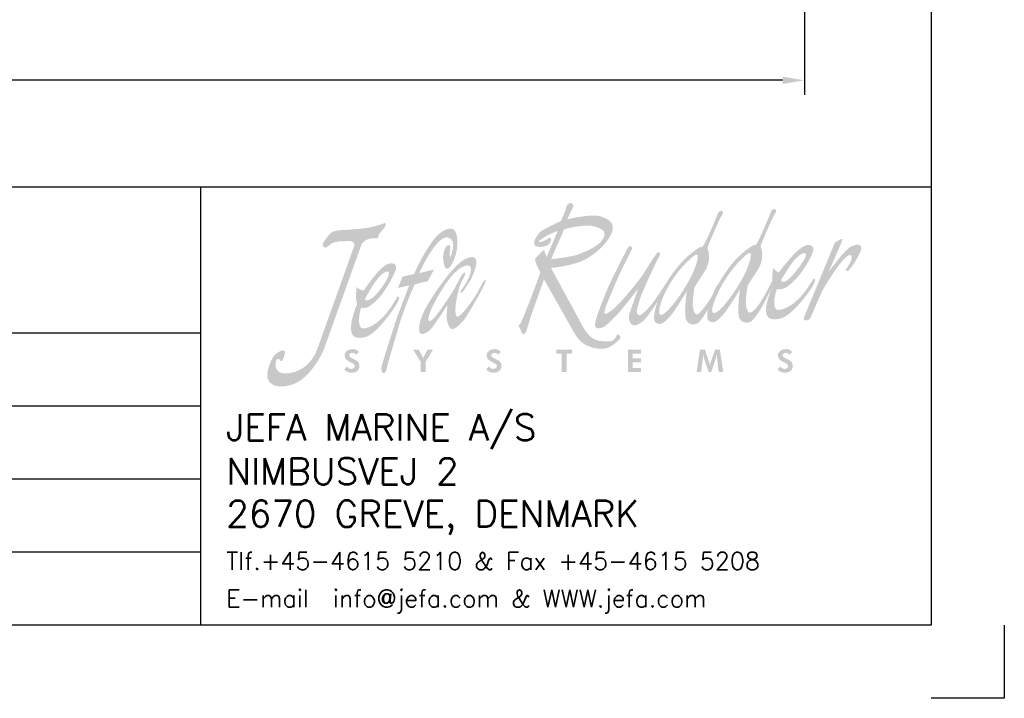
# Model space of a CAD drawing. Extents: x -2830 to 350, y -788 to 1362.
# Tile 3 of 5: x -324 to 350, y -788 to -324. Entities that reach past the tile are written whole.
import ezdxf

# ---------------------------------------------------------------- set-up
doc = ezdxf.new("R2010")
doc.units = 0
doc.header["$LTSCALE"] = 1.5
doc.header["$PDMODE"] = 2
doc.header["$PDSIZE"] = 5
doc.layers.get('0').update_dxf_attribs({"linetype": 'CONTINUOUS'})
doc.layers.get('DEFPOINTS').update_dxf_attribs({"linetype": 'CONTINUOUS'})
doc.layers.add('DIMS', color=7, linetype='CONTINUOUS', lineweight=15)
doc.layers.add('RAMME', color=7, linetype='CONTINUOUS')
doc.styles.add('ROMANS', font='romans')
doc.dimstyles.new('Text 20', dxfattribs={"dimtxt": 20, "dimasz": 15, "dimexe": 10, "dimexo": 0, "dimgap": 0, "dimtad": 0, "dimdsep": 46, "dimtxsty": 'ROMANS', "dimcen": 10, "dimazin": 2, "dimtfac": 0.65, "dimtofl": 0, "dimtmove": 0, "dimatfit": 0, "dimfxl": 1, "dimtolj": 1, "dimarcsym": 0})

# ---------------------------------------------------------------- blocks, each defined once
blk = doc.blocks.new('jefa rudder logo')
at = {"linetype": 'Continuous', "lineweight": 0}
h = blk.add_hatch(color=182, dxfattribs=at)
edge = h.paths.add_edge_path(flags=16)
edge.add_spline(control_points=[(28.946, 61.153), (29.136, 61.166), (28.946, 60.378), (28.384, 59.431), (28.384, 59.431), (27.823, 58.483), (27.165, 57.709), (26.919, 57.709), (26.919, 57.709), (26.675, 57.709), (26.858, 58.522), (27.417, 59.469), (27.417, 59.469), (27.978, 60.416), (28.791, 61.14), (28.946, 61.153)], knot_values=[0, 0, 0, 0, 0.25, 0.25, 0.25, 0.25, 0.5, 0.5, 0.5, 0.5, 0.75, 0.75, 0.75, 0.75, 1, 1, 1, 1], degree=3, periodic=0)
edge = h.paths.add_edge_path(flags=16)
edge.add_spline(control_points=[(29.952, 57.81), (30.196, 57.81), (30.853, 58.583), (31.415, 59.53), (31.415, 59.53), (31.976, 60.48), (32.167, 61.265), (31.976, 61.252), (31.976, 61.252), (31.821, 61.242), (31.034, 60.498), (30.472, 59.55), (30.472, 59.55), (30.323, 59.296), (29.533, 57.81), (29.952, 57.81)], knot_values=[0, 0, 0, 0, 0.25, 0.25, 0.25, 0.25, 0.5, 0.5, 0.5, 0.5, 0.75, 0.75, 0.75, 0.75, 1, 1, 1, 1], degree=3, periodic=0)
edge = h.paths.add_edge_path()
edge.add_spline(control_points=[(30.173, 59.439), (30.188, 59.472), (30.213, 59.515), (30.241, 59.563), (30.241, 59.563), (30.254, 59.588), (30.262, 59.604), (30.262, 59.604), (30.262, 59.604), (30.262, 59.604), (30.264, 59.604), (30.264, 59.604), (30.264, 59.604), (30.467, 59.947), (30.881, 60.561), (31.186, 60.876), (31.186, 60.876), (31.549, 61.255), (32.212, 61.78), (32.296, 61.689), (32.296, 61.689), (32.38, 61.595), (33.18, 63.561), (33.18, 63.561), (33.18, 63.561), (33.18, 63.561), (33.264, 63.812), (33.404, 63.746), (33.404, 63.746), (33.543, 63.68), (33.49, 63.569), (33.386, 63.429), (33.386, 63.429), (33.284, 63.292), (32.578, 61.638), (32.593, 61.623), (32.593, 61.623), (32.609, 61.608), (32.893, 60.96), (32.418, 60.244), (32.418, 60.244), (31.943, 59.527), (31.859, 59.378), (31.859, 59.378), (31.859, 59.378), (31.859, 59.378), (31.722, 58.514), (31.77, 58.227), (31.77, 58.227), (31.816, 57.955), (31.913, 57.78), (32.055, 57.849), (32.055, 57.849), (32.484, 58.059), (33.035, 59.223), (33.266, 59.654), (33.266, 59.654), (33.244, 59.898), (33.279, 60.124), (33.325, 60.389), (33.325, 60.389), (33.409, 60.272), (33.48, 60.185), (33.647, 60.14), (33.647, 60.14), (33.983, 60.607), (34.623, 61.364), (34.968, 61.58), (34.968, 61.58), (35.311, 61.793), (35.664, 61.704), (35.603, 61.41), (35.603, 61.41), (35.491, 60.848), (34.303, 58.946), (33.533, 59.19), (33.533, 59.19), (33.454, 59.047), (33.193, 57.983), (33.609, 57.991), (33.609, 57.991), (34.023, 57.996), (34.646, 58.39), (35.141, 59.058), (35.141, 59.058), (35.636, 59.728), (35.555, 59.766), (35.662, 59.774), (35.662, 59.774), (35.768, 59.779), (35.697, 59.568), (35.524, 59.281), (35.524, 59.281), (35.354, 59.002), (34.366, 57.602), (33.67, 57.485), (33.67, 57.485), (33.005, 57.358), (32.921, 57.655), (32.911, 57.986), (32.911, 57.986), (32.903, 58.288), (33.025, 58.743), (33.244, 59.263), (33.244, 59.263), (33.244, 59.263), (32.756, 58.306), (32.756, 58.306), (32.756, 58.306), (32.756, 58.306), (32.25, 57.401), (31.999, 57.31), (31.999, 57.31), (31.745, 57.216), (31.471, 57.272), (31.364, 57.589), (31.364, 57.589), (31.26, 57.904), (31.405, 59.256), (31.458, 59.22), (31.458, 59.22), (31.458, 59.22), (30.711, 57.97), (30.432, 57.691), (30.432, 57.691), (30.152, 57.412), (29.969, 57.16), (29.66, 57.366), (29.66, 57.366), (29.527, 57.452), (29.535, 57.724), (29.606, 58.047), (29.606, 58.047), (29.456, 57.782), (29.152, 57.277), (28.966, 57.208), (28.966, 57.208), (28.715, 57.117), (28.438, 57.173), (28.334, 57.488), (28.334, 57.488), (28.23, 57.803), (28.372, 59.154), (28.428, 59.118), (28.428, 59.118), (28.428, 59.118), (27.681, 57.871), (27.402, 57.592), (27.402, 57.592), (27.122, 57.313), (26.939, 57.061), (26.629, 57.264), (26.629, 57.264), (26.426, 57.396), (26.551, 57.965), (26.728, 58.476), (26.728, 58.476), (26.518, 58.151), (26.104, 57.531), (25.913, 57.368), (25.913, 57.368), (25.651, 57.147), (25.458, 57.089), (25.321, 57.13), (25.321, 57.13), (25.161, 57.175), (25.029, 57.483), (25.121, 57.772), (25.121, 57.772), (25.212, 58.064), (25.624, 59.207), (25.624, 59.207), (25.624, 59.207), (25.624, 59.207), (24.729, 58.052), (24.417, 57.721), (24.417, 57.721), (24.107, 57.389), (23.815, 57.109), (23.655, 57.028), (23.655, 57.028), (23.495, 56.947), (23.101, 56.838), (23.162, 57.229), (23.162, 57.229), (23.223, 57.62), (23.713, 58.824), (23.906, 59.276), (23.906, 59.276), (24.1, 59.731), (24.834, 61.173), (24.94, 61.359), (24.94, 61.359), (25.029, 61.519), (25.113, 61.793), (25.291, 61.514), (25.291, 61.514), (25.291, 61.514), (24.628, 60.241), (24.267, 59.378), (24.267, 59.378), (23.906, 58.514), (23.754, 58.163), (23.724, 58.021), (23.724, 58.021), (23.696, 57.882), (23.665, 57.752), (23.764, 57.772), (23.764, 57.772), (24.239, 57.866), (25.448, 59.421), (25.773, 59.845), (25.773, 59.845), (26.055, 60.239), (26.421, 60.876), (26.477, 60.945), (26.477, 60.945), (26.607, 61.105), (26.726, 61.356), (26.827, 61.275), (26.827, 61.275), (26.927, 61.196), (26.838, 61.074), (26.746, 60.914), (26.746, 60.914), (26.657, 60.754), (25.809, 58.961), (25.692, 58.534), (25.692, 58.534), (25.583, 58.133), (25.512, 57.963), (25.552, 57.831), (25.552, 57.831), (25.593, 57.701), (25.682, 57.561), (26.035, 57.922), (26.035, 57.922), (26.883, 58.793), (27.335, 59.926), (28.156, 60.777), (28.156, 60.777), (28.519, 61.153), (29.182, 61.679), (29.266, 61.587), (29.266, 61.587), (29.35, 61.496), (30.15, 63.459), (30.15, 63.459), (30.15, 63.459), (30.15, 63.459), (30.234, 63.711), (30.373, 63.647), (30.373, 63.647), (30.513, 63.581), (30.457, 63.47), (30.356, 63.33), (30.356, 63.33), (30.251, 63.19), (29.548, 61.537), (29.563, 61.521), (29.563, 61.521), (29.578, 61.506), (29.863, 60.861), (29.385, 60.145), (29.385, 60.145), (28.91, 59.426), (28.826, 59.276), (28.826, 59.276), (28.826, 59.276), (28.826, 59.276), (28.687, 58.407), (28.745, 58.123), (28.745, 58.123), (28.801, 57.843), (28.892, 57.683), (29.022, 57.749), (29.022, 57.749), (29.154, 57.815), (29.591, 58.392), (29.713, 58.598), (29.713, 58.598), (29.748, 58.659), (29.812, 58.773), (29.886, 58.905), (29.886, 58.905), (30.015, 59.225), (30.145, 59.461), (30.173, 59.439)], knot_values=[0, 0, 0, 0, 0.013889, 0.013889, 0.013889, 0.013889, 0.027778, 0.027778, 0.027778, 0.027778, 0.041667, 0.041667, 0.041667, 0.041667, 0.055556, 0.055556, 0.055556, 0.055556, 0.069444, 0.069444, 0.069444, 0.069444, 0.083333, 0.083333, 0.083333, 0.083333, 0.097222, 0.097222, 0.097222, 0.097222, 0.111111, 0.111111, 0.111111, 0.111111, 0.125, 0.125, 0.125, 0.125, 0.138889, 0.138889, 0.138889, 0.138889, 0.152778, 0.152778, 0.152778, 0.152778, 0.166667, 0.166667, 0.166667, 0.166667, 0.180556, 0.180556, 0.180556, 0.180556, 0.194444, 0.194444, 0.194444, 0.194444, 0.208333, 0.208333, 0.208333, 0.208333, 0.222222, 0.222222, 0.222222, 0.222222, 0.236111, 0.236111, 0.236111, 0.236111, 0.25, 0.25, 0.25, 0.25, 0.263889, 0.263889, 0.263889, 0.263889, 0.277778, 0.277778, 0.277778, 0.277778, 0.291667, 0.291667, 0.291667, 0.291667, 0.305556, 0.305556, 0.305556, 0.305556, 0.319444, 0.319444, 0.319444, 0.319444, 0.333333, 0.333333, 0.333333, 0.333333, 0.347222, 0.347222, 0.347222, 0.347222, 0.361111, 0.361111, 0.361111, 0.361111, 0.375, 0.375, 0.375, 0.375, 0.388889, 0.388889, 0.388889, 0.388889, 0.402778, 0.402778, 0.402778, 0.402778, 0.416667, 0.416667, 0.416667, 0.416667, 0.430556, 0.430556, 0.430556, 0.430556, 0.444444, 0.444444, 0.444444, 0.444444, 0.458333, 0.458333, 0.458333, 0.458333, 0.472222, 0.472222, 0.472222, 0.472222, 0.486111, 0.486111, 0.486111, 0.486111, 0.5, 0.5, 0.5, 0.5, 0.513889, 0.513889, 0.513889, 0.513889, 0.527778, 0.527778, 0.527778, 0.527778, 0.541667, 0.541667, 0.541667, 0.541667, 0.555556, 0.555556, 0.555556, 0.555556, 0.569444, 0.569444, 0.569444, 0.569444, 0.583333, 0.583333, 0.583333, 0.583333, 0.597222, 0.597222, 0.597222, 0.597222, 0.611111, 0.611111, 0.611111, 0.611111, 0.625, 0.625, 0.625, 0.625, 0.638889, 0.638889, 0.638889, 0.638889, 0.652778, 0.652778, 0.652778, 0.652778, 0.666667, 0.666667, 0.666667, 0.666667, 0.680556, 0.680556, 0.680556, 0.680556, 0.694444, 0.694444, 0.694444, 0.694444, 0.708333, 0.708333, 0.708333, 0.708333, 0.722222, 0.722222, 0.722222, 0.722222, 0.736111, 0.736111, 0.736111, 0.736111, 0.75, 0.75, 0.75, 0.75, 0.763889, 0.763889, 0.763889, 0.763889, 0.777778, 0.777778, 0.777778, 0.777778, 0.791667, 0.791667, 0.791667, 0.791667, 0.805556, 0.805556, 0.805556, 0.805556, 0.819444, 0.819444, 0.819444, 0.819444, 0.833333, 0.833333, 0.833333, 0.833333, 0.847222, 0.847222, 0.847222, 0.847222, 0.861111, 0.861111, 0.861111, 0.861111, 0.875, 0.875, 0.875, 0.875, 0.888889, 0.888889, 0.888889, 0.888889, 0.902778, 0.902778, 0.902778, 0.902778, 0.916667, 0.916667, 0.916667, 0.916667, 0.930556, 0.930556, 0.930556, 0.930556, 0.944444, 0.944444, 0.944444, 0.944444, 0.958333, 0.958333, 0.958333, 0.958333, 0.972222, 0.972222, 0.972222, 0.972222, 0.986111, 0.986111, 0.986111, 0.986111, 1, 1, 1, 1], degree=3, periodic=0)
edge = h.paths.add_edge_path(flags=16)
edge.add_spline(control_points=[(33.762, 59.68), (33.762, 59.68), (34.341, 60.698), (34.681, 60.998), (34.681, 60.998), (35.022, 61.295), (35.265, 61.331), (35.159, 60.998), (35.159, 60.998), (35.103, 60.825), (33.983, 59.182), (33.762, 59.68)], knot_values=[0, 0, 0, 0, 0.333333, 0.333333, 0.333333, 0.333333, 0.666667, 0.666667, 0.666667, 0.666667, 1, 1, 1, 1], degree=3, periodic=0)
edge = h.paths.add_edge_path()
edge.add_spline(control_points=[(21.222, 63.066), (21.222, 63.066), (21.486, 63.701), (21.486, 63.701), (21.486, 63.701), (21.486, 63.701), (21.501, 63.853), (21.544, 63.937), (21.544, 63.937), (21.587, 64.021), (21.74, 64.115), (21.798, 64.082), (21.798, 64.082), (21.857, 64.046), (21.984, 63.962), (21.9, 63.828), (21.9, 63.828), (21.816, 63.693), (21.577, 63.16), (21.577, 63.16), (21.577, 63.16), (21.577, 63.16), (22.982, 63.513), (23.49, 63.327), (23.49, 63.327), (23.998, 63.142), (24.371, 62.921), (24.067, 62.296), (24.067, 62.296), (23.762, 61.669), (22.931, 60.907), (22.078, 60.663), (22.078, 60.663), (21.222, 60.416), (20.648, 60.391), (20.648, 60.391), (20.648, 60.391), (20.648, 60.391), (22.459, 57.059), (22.459, 57.059), (22.459, 57.059), (22.865, 56.309), (23.259, 56.251), (23.51, 56.22), (23.51, 56.22), (23.785, 56.187), (24.107, 56.154), (24.262, 56.319), (24.262, 56.319), (24.361, 56.426), (24.364, 56.581), (24.448, 56.591), (24.448, 56.591), (24.531, 56.599), (24.684, 56.472), (24.575, 56.345), (24.575, 56.345), (24.465, 56.218), (24.016, 55.778), (23.627, 55.778), (23.627, 55.778), (23.236, 55.778), (22.469, 55.809), (21.984, 56.667), (21.984, 56.667), (21.984, 56.667), (20.251, 59.731), (20.251, 59.731), (20.251, 59.731), (20.251, 59.731), (19.479, 57.572), (19.479, 57.572), (19.479, 57.572), (19.479, 57.572), (19.319, 57.013), (19.258, 56.835), (19.258, 56.835), (19.2, 56.657), (19.116, 56.573), (19.04, 56.617), (19.04, 56.617), (18.964, 56.657), (18.92, 56.911), (18.87, 56.972), (18.87, 56.972), (18.819, 57.031), (18.766, 57.13), (18.862, 57.158), (18.862, 57.158), (18.959, 57.186), (20.076, 60.14), (20.041, 60.168), (20.041, 60.168), (19.98, 60.213), (19.7, 60.836), (19.741, 60.891), (19.741, 60.891), (19.893, 61.095), (20.061, 61.278), (20.259, 61.415), (20.259, 61.415), (20.295, 61.283), (20.343, 61.151), (20.401, 61.018), (20.401, 61.018), (20.401, 61.018), (21.036, 62.499), (21.036, 62.499), (21.036, 62.499), (21.036, 62.499), (20.521, 62.311), (20.361, 62.202), (20.361, 62.202), (20.198, 62.093), (19.929, 61.93), (19.944, 61.879), (19.944, 61.879), (19.962, 61.829), (20.208, 61.897), (20.35, 61.981), (20.35, 61.981), (20.495, 62.067), (20.63, 62.177), (20.648, 62.057), (20.648, 62.057), (20.663, 61.94), (20.579, 61.661), (20.249, 61.61), (20.249, 61.61), (19.919, 61.559), (19.733, 61.6), (19.69, 61.745), (19.69, 61.745), (19.649, 61.89), (19.853, 62.372), (20.223, 62.575), (20.223, 62.575), (20.597, 62.779), (21.222, 63.066), (21.222, 63.066)], knot_values=[0, 0, 0, 0, 0.028571, 0.028571, 0.028571, 0.028571, 0.057143, 0.057143, 0.057143, 0.057143, 0.085714, 0.085714, 0.085714, 0.085714, 0.114286, 0.114286, 0.114286, 0.114286, 0.142857, 0.142857, 0.142857, 0.142857, 0.171429, 0.171429, 0.171429, 0.171429, 0.2, 0.2, 0.2, 0.2, 0.228571, 0.228571, 0.228571, 0.228571, 0.257143, 0.257143, 0.257143, 0.257143, 0.285714, 0.285714, 0.285714, 0.285714, 0.314286, 0.314286, 0.314286, 0.314286, 0.342857, 0.342857, 0.342857, 0.342857, 0.371429, 0.371429, 0.371429, 0.371429, 0.4, 0.4, 0.4, 0.4, 0.428571, 0.428571, 0.428571, 0.428571, 0.457143, 0.457143, 0.457143, 0.457143, 0.485714, 0.485714, 0.485714, 0.485714, 0.514286, 0.514286, 0.514286, 0.514286, 0.542857, 0.542857, 0.542857, 0.542857, 0.571429, 0.571429, 0.571429, 0.571429, 0.6, 0.6, 0.6, 0.6, 0.628571, 0.628571, 0.628571, 0.628571, 0.657143, 0.657143, 0.657143, 0.657143, 0.685714, 0.685714, 0.685714, 0.685714, 0.714286, 0.714286, 0.714286, 0.714286, 0.742857, 0.742857, 0.742857, 0.742857, 0.771429, 0.771429, 0.771429, 0.771429, 0.8, 0.8, 0.8, 0.8, 0.828571, 0.828571, 0.828571, 0.828571, 0.857143, 0.857143, 0.857143, 0.857143, 0.885714, 0.885714, 0.885714, 0.885714, 0.914286, 0.914286, 0.914286, 0.914286, 0.942857, 0.942857, 0.942857, 0.942857, 0.971429, 0.971429, 0.971429, 0.971429, 1, 1, 1, 1], degree=3, periodic=0)
edge = h.paths.add_edge_path(flags=16)
edge.add_spline(control_points=[(20.655, 60.881), (20.655, 60.881), (21.399, 62.591), (21.399, 62.591), (21.399, 62.591), (21.412, 62.621), (22.629, 62.911), (23.109, 62.761), (23.109, 62.761), (23.592, 62.611), (23.856, 62.474), (23.609, 62.024), (23.609, 62.024), (23.363, 61.575), (22.263, 61.153), (21.918, 61.077), (21.918, 61.077), (21.57, 61.001), (20.655, 60.881), (20.655, 60.881)], knot_values=[0, 0, 0, 0, 0.2, 0.2, 0.2, 0.2, 0.4, 0.4, 0.4, 0.4, 0.6, 0.6, 0.6, 0.6, 0.8, 0.8, 0.8, 0.8, 1, 1, 1, 1], degree=3, periodic=0)
edge = h.paths.add_edge_path()
edge.add_spline(control_points=[(35.1, 57.64), (35.1, 57.64), (36.843, 61.852), (36.843, 61.852), (36.843, 61.852), (36.843, 61.852), (37.153, 62.019), (37.153, 62.019), (37.153, 62.019), (37.153, 62.019), (37.29, 62.103), (37.249, 61.956), (37.249, 61.956), (37.211, 61.808), (36.477, 60.162), (36.477, 60.162), (36.477, 60.162), (36.477, 60.162), (37.437, 61.491), (37.785, 61.628), (37.785, 61.628), (38.156, 61.77), (38.402, 61.752), (38.324, 61.42), (38.324, 61.42), (38.245, 61.09), (37.689, 60.274), (37.602, 60.228), (37.602, 60.228), (37.513, 60.18), (37.442, 60.279), (37.442, 60.279), (37.442, 60.279), (37.442, 60.279), (37.63, 60.533), (37.683, 60.645), (37.683, 60.645), (37.734, 60.754), (37.823, 60.937), (37.8, 61.023), (37.8, 61.023), (37.628, 61.666), (36.165, 59.2), (36.111, 59.07), (36.111, 59.07), (36.111, 59.07), (35.438, 57.539), (35.438, 57.539), (35.438, 57.539), (35.375, 57.396), (35.174, 57.374), (35.115, 57.404), (35.115, 57.404), (35.057, 57.434), (35.07, 57.569), (35.1, 57.64)], knot_values=[0, 0, 0, 0, 0.071429, 0.071429, 0.071429, 0.071429, 0.142857, 0.142857, 0.142857, 0.142857, 0.214286, 0.214286, 0.214286, 0.214286, 0.285714, 0.285714, 0.285714, 0.285714, 0.357143, 0.357143, 0.357143, 0.357143, 0.428571, 0.428571, 0.428571, 0.428571, 0.5, 0.5, 0.5, 0.5, 0.571429, 0.571429, 0.571429, 0.571429, 0.642857, 0.642857, 0.642857, 0.642857, 0.714286, 0.714286, 0.714286, 0.714286, 0.785714, 0.785714, 0.785714, 0.785714, 0.857143, 0.857143, 0.857143, 0.857143, 0.928571, 0.928571, 0.928571, 0.928571, 1, 1, 1, 1], degree=3, periodic=0)
edge = h.paths.add_edge_path()
edge.add_spline(control_points=[(15.657, 59.299), (15.954, 59.7), (16.322, 60.526), (15.895, 60.531), (15.895, 60.531), (15.682, 60.536), (15.146, 60.315), (14.435, 59.162), (14.435, 59.162), (13.726, 58.009), (13.688, 57.638), (13.655, 57.508), (13.655, 57.508), (13.622, 57.376), (13.696, 57.257), (13.94, 57.49), (13.94, 57.49), (14.186, 57.721), (14.867, 58.755), (15.083, 59.106), (15.083, 59.106), (15.334, 59.52), (15.624, 60.236), (15.745, 60.117), (15.745, 60.117), (15.801, 60.063), (15.702, 59.893), (15.56, 59.627), (15.56, 59.627), (15.281, 59.103), (15.006, 57.401), (15.385, 57.63), (15.385, 57.63), (15.692, 57.818), (16.261, 58.638), (16.469, 59.017), (16.469, 59.017), (16.678, 59.398), (16.784, 59.599), (16.784, 59.599), (16.784, 59.599), (16.784, 59.599), (17.008, 59.875), (16.906, 59.568), (16.906, 59.568), (16.802, 59.263), (15.86, 57.61), (15.636, 57.356), (15.636, 57.356), (15.413, 57.104), (15.128, 56.871), (14.986, 56.901), (14.986, 56.901), (14.844, 56.932), (14.686, 57.338), (14.702, 57.633), (14.702, 57.633), (14.717, 57.925), (14.745, 58.275), (14.745, 58.275), (14.745, 58.275), (14.745, 58.275), (14.186, 57.419), (13.914, 57.036), (13.914, 57.036), (13.64, 56.65), (13.218, 56.497), (13.155, 56.726), (13.155, 56.726), (13.091, 56.954), (13.071, 57.498), (13.879, 58.727), (13.879, 58.727), (14.686, 59.959), (15.347, 60.698), (15.766, 60.899), (15.766, 60.899), (16.187, 61.102), (16.355, 61.013), (16.393, 60.782), (16.393, 60.782), (16.431, 60.549), (16.228, 59.949), (15.936, 59.499), (15.936, 59.499), (15.644, 59.05), (15.578, 58.971), (15.502, 58.958), (15.502, 58.958), (15.392, 58.946), (15.596, 59.215), (15.657, 59.299)], knot_values=[0, 0, 0, 0, 0.043478, 0.043478, 0.043478, 0.043478, 0.086957, 0.086957, 0.086957, 0.086957, 0.130435, 0.130435, 0.130435, 0.130435, 0.173913, 0.173913, 0.173913, 0.173913, 0.217391, 0.217391, 0.217391, 0.217391, 0.26087, 0.26087, 0.26087, 0.26087, 0.304348, 0.304348, 0.304348, 0.304348, 0.347826, 0.347826, 0.347826, 0.347826, 0.391304, 0.391304, 0.391304, 0.391304, 0.434783, 0.434783, 0.434783, 0.434783, 0.478261, 0.478261, 0.478261, 0.478261, 0.521739, 0.521739, 0.521739, 0.521739, 0.565217, 0.565217, 0.565217, 0.565217, 0.608696, 0.608696, 0.608696, 0.608696, 0.652174, 0.652174, 0.652174, 0.652174, 0.695652, 0.695652, 0.695652, 0.695652, 0.73913, 0.73913, 0.73913, 0.73913, 0.782609, 0.782609, 0.782609, 0.782609, 0.826087, 0.826087, 0.826087, 0.826087, 0.869565, 0.869565, 0.869565, 0.869565, 0.913043, 0.913043, 0.913043, 0.913043, 0.956522, 0.956522, 0.956522, 0.956522, 1, 1, 1, 1], degree=3, periodic=0)
edge = h.paths.add_edge_path()
edge.add_spline(control_points=[(12.847, 60.041), (13.198, 60.897), (13.703, 61.671), (13.995, 62.045), (13.995, 62.045), (14.29, 62.415), (14.808, 62.768), (15.09, 62.586), (15.09, 62.586), (15.372, 62.403), (15.385, 61.544), (15.151, 60.945), (15.151, 60.945), (14.915, 60.343), (14.803, 60.371), (14.689, 60.35), (14.689, 60.35), (14.575, 60.33), (14.47, 60.848), (14.503, 61.102), (14.503, 61.102), (14.539, 61.359), (14.613, 61.628), (14.783, 61.686), (14.783, 61.686), (14.953, 61.745), (14.915, 61.557), (14.884, 61.356), (14.884, 61.356), (14.856, 61.156), (14.9, 60.978), (14.9, 60.978), (14.9, 60.978), (14.9, 60.978), (15.133, 61.521), (15.062, 61.821), (15.062, 61.821), (14.989, 62.118), (14.658, 62.334), (14.191, 61.826), (14.191, 61.826), (13.726, 61.318), (13.368, 60.564), (13.129, 60.091), (13.129, 60.091), (13.129, 60.091), (13.983, 60.295), (13.983, 60.295), (13.983, 60.295), (13.983, 60.295), (13.625, 59.637), (13.625, 59.637), (13.625, 59.637), (13.625, 59.637), (12.875, 59.446), (12.875, 59.446), (12.875, 59.446), (12.875, 59.446), (12.273, 58.115), (11.956, 57.008), (11.956, 57.008), (11.636, 55.9), (11.321, 54.884), (11.303, 54.737), (11.303, 54.737), (11.285, 54.592), (11.201, 54.364), (11.11, 54.384), (11.11, 54.384), (11.019, 54.404), (10.96, 54.526), (10.98, 54.714), (10.98, 54.714), (11.003, 54.902), (11.73, 57.117), (11.808, 57.381), (11.808, 57.381), (11.887, 57.643), (12.563, 59.395), (12.563, 59.395), (12.563, 59.395), (12.563, 59.395), (11.923, 59.245), (11.923, 59.245), (11.923, 59.245), (11.923, 59.245), (12.177, 59.888), (12.177, 59.888), (12.177, 59.888), (12.177, 59.888), (12.847, 60.041), (12.847, 60.041)], knot_values=[0, 0, 0, 0, 0.043478, 0.043478, 0.043478, 0.043478, 0.086957, 0.086957, 0.086957, 0.086957, 0.130435, 0.130435, 0.130435, 0.130435, 0.173913, 0.173913, 0.173913, 0.173913, 0.217391, 0.217391, 0.217391, 0.217391, 0.26087, 0.26087, 0.26087, 0.26087, 0.304348, 0.304348, 0.304348, 0.304348, 0.347826, 0.347826, 0.347826, 0.347826, 0.391304, 0.391304, 0.391304, 0.391304, 0.434783, 0.434783, 0.434783, 0.434783, 0.478261, 0.478261, 0.478261, 0.478261, 0.521739, 0.521739, 0.521739, 0.521739, 0.565217, 0.565217, 0.565217, 0.565217, 0.608696, 0.608696, 0.608696, 0.608696, 0.652174, 0.652174, 0.652174, 0.652174, 0.695652, 0.695652, 0.695652, 0.695652, 0.73913, 0.73913, 0.73913, 0.73913, 0.782609, 0.782609, 0.782609, 0.782609, 0.826087, 0.826087, 0.826087, 0.826087, 0.869565, 0.869565, 0.869565, 0.869565, 0.913043, 0.913043, 0.913043, 0.913043, 0.956522, 0.956522, 0.956522, 0.956522, 1, 1, 1, 1], degree=3, periodic=0)
edge = h.paths.add_edge_path()
edge.add_spline(control_points=[(9.576, 59.296), (9.662, 59.185), (9.799, 59.139), (9.97, 59.098), (9.97, 59.098), (10.287, 59.573), (10.841, 60.302), (11.179, 60.526), (11.179, 60.526), (11.514, 60.749), (11.869, 60.67), (11.821, 60.376), (11.821, 60.376), (11.773, 60.084), (11.123, 58.844), (10.597, 58.44), (10.597, 58.44), (10.351, 58.25), (10.157, 58.026), (9.827, 58.118), (9.827, 58.118), (9.754, 57.975), (9.533, 56.916), (9.947, 56.934), (9.947, 56.934), (10.361, 56.954), (10.97, 57.361), (11.443, 58.039), (11.443, 58.039), (11.913, 58.715), (11.831, 58.75), (11.938, 58.76), (11.938, 58.76), (12.045, 58.771), (11.994, 58.55), (11.816, 58.27), (11.816, 58.27), (11.638, 57.988), (10.688, 56.581), (10.025, 56.436), (10.025, 56.436), (9.362, 56.291), (9.268, 56.584), (9.248, 56.909), (9.248, 56.909), (9.225, 57.236), (9.357, 57.749), (9.594, 58.334), (9.594, 58.334), (9.497, 58.671), (9.528, 58.951), (9.576, 59.296)], knot_values=[0, 0, 0, 0, 0.076923, 0.076923, 0.076923, 0.076923, 0.153846, 0.153846, 0.153846, 0.153846, 0.230769, 0.230769, 0.230769, 0.230769, 0.307692, 0.307692, 0.307692, 0.307692, 0.384615, 0.384615, 0.384615, 0.384615, 0.461538, 0.461538, 0.461538, 0.461538, 0.538462, 0.538462, 0.538462, 0.538462, 0.615385, 0.615385, 0.615385, 0.615385, 0.692308, 0.692308, 0.692308, 0.692308, 0.769231, 0.769231, 0.769231, 0.769231, 0.846154, 0.846154, 0.846154, 0.846154, 0.923077, 0.923077, 0.923077, 0.923077, 1, 1, 1, 1], degree=3, periodic=0)
edge = h.paths.add_edge_path(flags=16)
edge.add_spline(control_points=[(10.038, 58.611), (10.038, 58.611), (10.582, 59.637), (10.912, 59.941), (10.912, 59.941), (11.242, 60.249), (11.486, 60.289), (11.389, 59.957), (11.389, 59.957), (11.295, 59.624), (10.701, 58.837), (10.465, 58.679), (10.465, 58.679), (10.272, 58.55), (10.102, 58.476), (10.038, 58.611)], knot_values=[0, 0, 0, 0, 0.25, 0.25, 0.25, 0.25, 0.5, 0.5, 0.5, 0.5, 0.75, 0.75, 0.75, 0.75, 1, 1, 1, 1], degree=3, periodic=0)
edge = h.paths.add_edge_path()
edge.add_spline(control_points=[(9.215, 61.933), (8.862, 61.887), (8.435, 61.956), (8.128, 61.773), (8.128, 61.773), (7.968, 61.679), (7.892, 61.557), (7.808, 61.549), (7.808, 61.549), (7.727, 61.542), (7.564, 61.671), (7.645, 61.793), (7.645, 61.793), (7.729, 61.915), (7.971, 62.304), (8.133, 62.408), (8.133, 62.408), (8.298, 62.509), (8.532, 62.545), (8.735, 62.547), (8.735, 62.547), (8.938, 62.55), (10.025, 62.626), (10.391, 62.713), (10.391, 62.713), (10.757, 62.799), (11.097, 62.923), (11.097, 62.923), (11.097, 62.923), (11.097, 62.923), (11.234, 63.01), (11.232, 62.868), (11.232, 62.868), (11.229, 62.728), (10.869, 62.393), (10.825, 62.271), (10.825, 62.271), (10.782, 62.149), (10.841, 62.037), (10.617, 62.075), (10.617, 62.075), (10.394, 62.111), (9.944, 61.999), (9.83, 61.679), (9.83, 61.679), (9.83, 61.679), (7.714, 55.781), (7.714, 55.781), (7.714, 55.781), (7.597, 55.456), (6.871, 54.011), (5.832, 53.713), (5.832, 53.713), (4.793, 53.416), (4.465, 53.917), (4.468, 54.257), (4.468, 54.257), (4.473, 54.6), (4.691, 55.237), (4.93, 55.453), (4.93, 55.453), (5.171, 55.672), (5.504, 55.796), (5.479, 55.555), (5.479, 55.555), (5.456, 55.314), (5.291, 54.958), (5.202, 55.113), (5.202, 55.113), (5.11, 55.265), (5.034, 55.207), (4.971, 55.065), (4.971, 55.065), (4.907, 54.922), (4.902, 54.409), (5.408, 54.376), (5.408, 54.376), (5.916, 54.343), (6.901, 54.58), (7.333, 55.786), (7.333, 55.786), (7.333, 55.786), (9.444, 61.681), (9.444, 61.681), (9.444, 61.681), (9.497, 61.826), (9.215, 61.933), (9.215, 61.933)], knot_values=[0, 0, 0, 0, 0.045455, 0.045455, 0.045455, 0.045455, 0.090909, 0.090909, 0.090909, 0.090909, 0.136364, 0.136364, 0.136364, 0.136364, 0.181818, 0.181818, 0.181818, 0.181818, 0.227273, 0.227273, 0.227273, 0.227273, 0.272727, 0.272727, 0.272727, 0.272727, 0.318182, 0.318182, 0.318182, 0.318182, 0.363636, 0.363636, 0.363636, 0.363636, 0.409091, 0.409091, 0.409091, 0.409091, 0.454545, 0.454545, 0.454545, 0.454545, 0.5, 0.5, 0.5, 0.5, 0.545455, 0.545455, 0.545455, 0.545455, 0.590909, 0.590909, 0.590909, 0.590909, 0.636364, 0.636364, 0.636364, 0.636364, 0.681818, 0.681818, 0.681818, 0.681818, 0.727273, 0.727273, 0.727273, 0.727273, 0.772727, 0.772727, 0.772727, 0.772727, 0.818182, 0.818182, 0.818182, 0.818182, 0.863636, 0.863636, 0.863636, 0.863636, 0.909091, 0.909091, 0.909091, 0.909091, 0.954545, 0.954545, 0.954545, 0.954545, 1, 1, 1, 1], degree=3, periodic=0)
h = blk.add_hatch(color=8, dxfattribs=at)
edge = h.paths.add_edge_path()
edge.add_spline(control_points=[(33.574, 54.61), (33.574, 54.61), (33.726, 54.783), (33.726, 54.783), (33.726, 54.783), (33.746, 54.734), (33.777, 54.699), (33.82, 54.671), (33.82, 54.671), (33.861, 54.643), (33.909, 54.63), (33.962, 54.63), (33.962, 54.63), (34.026, 54.63), (34.077, 54.646), (34.115, 54.676), (34.115, 54.676), (34.153, 54.707), (34.171, 54.747), (34.171, 54.798), (34.171, 54.798), (34.171, 54.859), (34.11, 54.92), (33.985, 54.978), (33.985, 54.978), (33.945, 54.999), (33.914, 55.014), (33.889, 55.027), (33.889, 55.027), (33.777, 55.085), (33.701, 55.141), (33.658, 55.197), (33.658, 55.197), (33.614, 55.253), (33.592, 55.319), (33.592, 55.397), (33.592, 55.397), (33.592, 55.502), (33.635, 55.588), (33.718, 55.656), (33.718, 55.656), (33.802, 55.725), (33.909, 55.758), (34.044, 55.758), (34.044, 55.758), (34.12, 55.758), (34.188, 55.745), (34.244, 55.717), (34.244, 55.717), (34.3, 55.692), (34.351, 55.649), (34.392, 55.59), (34.392, 55.59), (34.392, 55.59), (34.232, 55.435), (34.232, 55.435), (34.232, 55.435), (34.211, 55.474), (34.186, 55.502), (34.155, 55.519), (34.155, 55.519), (34.122, 55.537), (34.084, 55.547), (34.039, 55.547), (34.039, 55.547), (33.985, 55.547), (33.942, 55.535), (33.909, 55.507), (33.909, 55.507), (33.876, 55.479), (33.858, 55.443), (33.858, 55.4), (33.858, 55.4), (33.858, 55.334), (33.924, 55.27), (34.056, 55.215), (34.056, 55.215), (34.082, 55.204), (34.102, 55.197), (34.117, 55.189), (34.117, 55.189), (34.224, 55.141), (34.305, 55.082), (34.359, 55.021), (34.359, 55.021), (34.409, 54.958), (34.435, 54.887), (34.435, 54.808), (34.435, 54.808), (34.435, 54.689), (34.394, 54.592), (34.313, 54.521), (34.313, 54.521), (34.232, 54.45), (34.12, 54.414), (33.983, 54.414), (33.983, 54.414), (33.884, 54.414), (33.8, 54.43), (33.731, 54.465), (33.731, 54.465), (33.66, 54.498), (33.609, 54.547), (33.574, 54.61)], knot_values=[0, 0, 0, 0, 0.038462, 0.038462, 0.038462, 0.038462, 0.076923, 0.076923, 0.076923, 0.076923, 0.115385, 0.115385, 0.115385, 0.115385, 0.153846, 0.153846, 0.153846, 0.153846, 0.192308, 0.192308, 0.192308, 0.192308, 0.230769, 0.230769, 0.230769, 0.230769, 0.269231, 0.269231, 0.269231, 0.269231, 0.307692, 0.307692, 0.307692, 0.307692, 0.346154, 0.346154, 0.346154, 0.346154, 0.384615, 0.384615, 0.384615, 0.384615, 0.423077, 0.423077, 0.423077, 0.423077, 0.461538, 0.461538, 0.461538, 0.461538, 0.5, 0.5, 0.5, 0.5, 0.538462, 0.538462, 0.538462, 0.538462, 0.576923, 0.576923, 0.576923, 0.576923, 0.615385, 0.615385, 0.615385, 0.615385, 0.653846, 0.653846, 0.653846, 0.653846, 0.692308, 0.692308, 0.692308, 0.692308, 0.730769, 0.730769, 0.730769, 0.730769, 0.769231, 0.769231, 0.769231, 0.769231, 0.807692, 0.807692, 0.807692, 0.807692, 0.846154, 0.846154, 0.846154, 0.846154, 0.884615, 0.884615, 0.884615, 0.884615, 0.923077, 0.923077, 0.923077, 0.923077, 0.961538, 0.961538, 0.961538, 0.961538, 1, 1, 1, 1], degree=3, periodic=0)
edge = h.paths.add_edge_path()
edge.add_spline(control_points=[(28.951, 54.447), (28.951, 54.447), (29.144, 55.728), (29.144, 55.728), (29.144, 55.728), (29.144, 55.728), (29.431, 55.728), (29.431, 55.728), (29.431, 55.728), (29.431, 55.728), (29.677, 54.973), (29.677, 54.973), (29.677, 54.973), (29.682, 54.958), (29.69, 54.935), (29.695, 54.905), (29.695, 54.905), (29.703, 54.874), (29.708, 54.839), (29.713, 54.8), (29.713, 54.8), (29.718, 54.841), (29.723, 54.877), (29.728, 54.907), (29.728, 54.907), (29.733, 54.938), (29.738, 54.961), (29.746, 54.976), (29.746, 54.976), (29.746, 54.976), (29.995, 55.728), (29.995, 55.728), (29.995, 55.728), (29.995, 55.728), (30.279, 55.728), (30.279, 55.728), (30.279, 55.728), (30.279, 55.728), (30.475, 54.447), (30.475, 54.447), (30.475, 54.447), (30.475, 54.447), (30.213, 54.447), (30.213, 54.447), (30.213, 54.447), (30.213, 54.447), (30.122, 55.22), (30.122, 55.22), (30.122, 55.22), (30.114, 55.275), (30.109, 55.321), (30.107, 55.349), (30.107, 55.349), (30.104, 55.377), (30.104, 55.405), (30.104, 55.43), (30.104, 55.43), (30.104, 55.443), (30.104, 55.453), (30.104, 55.461), (30.104, 55.461), (30.104, 55.466), (30.104, 55.474), (30.104, 55.479), (30.104, 55.479), (30.096, 55.428), (30.089, 55.385), (30.081, 55.349), (30.081, 55.349), (30.074, 55.311), (30.066, 55.286), (30.058, 55.265), (30.058, 55.265), (30.058, 55.265), (29.787, 54.447), (29.787, 54.447), (29.787, 54.447), (29.787, 54.447), (29.634, 54.447), (29.634, 54.447), (29.634, 54.447), (29.634, 54.447), (29.367, 55.265), (29.367, 55.265), (29.367, 55.265), (29.365, 55.273), (29.36, 55.296), (29.352, 55.329), (29.352, 55.329), (29.345, 55.364), (29.332, 55.413), (29.319, 55.479), (29.319, 55.479), (29.319, 55.479), (29.319, 55.441), (29.319, 55.441), (29.319, 55.441), (29.319, 55.382), (29.314, 55.309), (29.304, 55.222), (29.304, 55.222), (29.304, 55.222), (29.301, 55.22), (29.301, 55.22), (29.301, 55.22), (29.301, 55.22), (29.21, 54.447), (29.21, 54.447), (29.21, 54.447), (29.21, 54.447), (28.951, 54.447), (28.951, 54.447)], knot_values=[0, 0, 0, 0, 0.035714, 0.035714, 0.035714, 0.035714, 0.071429, 0.071429, 0.071429, 0.071429, 0.107143, 0.107143, 0.107143, 0.107143, 0.142857, 0.142857, 0.142857, 0.142857, 0.178571, 0.178571, 0.178571, 0.178571, 0.214286, 0.214286, 0.214286, 0.214286, 0.25, 0.25, 0.25, 0.25, 0.285714, 0.285714, 0.285714, 0.285714, 0.321429, 0.321429, 0.321429, 0.321429, 0.357143, 0.357143, 0.357143, 0.357143, 0.392857, 0.392857, 0.392857, 0.392857, 0.428571, 0.428571, 0.428571, 0.428571, 0.464286, 0.464286, 0.464286, 0.464286, 0.5, 0.5, 0.5, 0.5, 0.535714, 0.535714, 0.535714, 0.535714, 0.571429, 0.571429, 0.571429, 0.571429, 0.607143, 0.607143, 0.607143, 0.607143, 0.642857, 0.642857, 0.642857, 0.642857, 0.678571, 0.678571, 0.678571, 0.678571, 0.714286, 0.714286, 0.714286, 0.714286, 0.75, 0.75, 0.75, 0.75, 0.785714, 0.785714, 0.785714, 0.785714, 0.821429, 0.821429, 0.821429, 0.821429, 0.857143, 0.857143, 0.857143, 0.857143, 0.892857, 0.892857, 0.892857, 0.892857, 0.928571, 0.928571, 0.928571, 0.928571, 0.964286, 0.964286, 0.964286, 0.964286, 1, 1, 1, 1], degree=3, periodic=0)
edge = h.paths.add_edge_path()
edge.add_spline(control_points=[(25.034, 54.447), (25.034, 54.447), (25.034, 55.728), (25.034, 55.728), (25.034, 55.728), (25.034, 55.728), (25.786, 55.728), (25.786, 55.728), (25.786, 55.728), (25.786, 55.728), (25.786, 55.496), (25.786, 55.496), (25.786, 55.496), (25.786, 55.496), (25.306, 55.496), (25.306, 55.496), (25.306, 55.496), (25.306, 55.496), (25.306, 55.232), (25.306, 55.232), (25.306, 55.232), (25.306, 55.232), (25.786, 55.232), (25.786, 55.232), (25.786, 55.232), (25.786, 55.232), (25.786, 55.001), (25.786, 55.001), (25.786, 55.001), (25.786, 55.001), (25.306, 55.001), (25.306, 55.001), (25.306, 55.001), (25.306, 55.001), (25.306, 54.681), (25.306, 54.681), (25.306, 54.681), (25.306, 54.681), (25.786, 54.681), (25.786, 54.681), (25.786, 54.681), (25.786, 54.681), (25.786, 54.447), (25.786, 54.447), (25.786, 54.447), (25.786, 54.447), (25.034, 54.447), (25.034, 54.447)], knot_values=[0, 0, 0, 0, 0.083333, 0.083333, 0.083333, 0.083333, 0.166667, 0.166667, 0.166667, 0.166667, 0.25, 0.25, 0.25, 0.25, 0.333333, 0.333333, 0.333333, 0.333333, 0.416667, 0.416667, 0.416667, 0.416667, 0.5, 0.5, 0.5, 0.5, 0.583333, 0.583333, 0.583333, 0.583333, 0.666667, 0.666667, 0.666667, 0.666667, 0.75, 0.75, 0.75, 0.75, 0.833333, 0.833333, 0.833333, 0.833333, 0.916667, 0.916667, 0.916667, 0.916667, 1, 1, 1, 1], degree=3, periodic=0)
edge = h.paths.add_edge_path()
edge.add_spline(control_points=[(21.537, 55.496), (21.537, 55.496), (21.537, 54.447), (21.537, 54.447), (21.537, 54.447), (21.537, 54.447), (21.262, 54.447), (21.262, 54.447), (21.262, 54.447), (21.262, 54.447), (21.262, 55.496), (21.262, 55.496), (21.262, 55.496), (21.262, 55.496), (20.947, 55.496), (20.947, 55.496), (20.947, 55.496), (20.947, 55.496), (20.947, 55.728), (20.947, 55.728), (20.947, 55.728), (20.947, 55.728), (21.849, 55.728), (21.849, 55.728), (21.849, 55.728), (21.849, 55.728), (21.849, 55.496), (21.849, 55.496), (21.849, 55.496), (21.849, 55.496), (21.537, 55.496), (21.537, 55.496)], knot_values=[0, 0, 0, 0, 0.125, 0.125, 0.125, 0.125, 0.25, 0.25, 0.25, 0.25, 0.375, 0.375, 0.375, 0.375, 0.5, 0.5, 0.5, 0.5, 0.625, 0.625, 0.625, 0.625, 0.75, 0.75, 0.75, 0.75, 0.875, 0.875, 0.875, 0.875, 1, 1, 1, 1], degree=3, periodic=0)
edge = h.paths.add_edge_path()
edge.add_spline(control_points=[(16.967, 54.61), (16.967, 54.61), (17.12, 54.783), (17.12, 54.783), (17.12, 54.783), (17.14, 54.734), (17.17, 54.699), (17.214, 54.671), (17.214, 54.671), (17.254, 54.643), (17.302, 54.63), (17.356, 54.63), (17.356, 54.63), (17.419, 54.63), (17.47, 54.646), (17.508, 54.676), (17.508, 54.676), (17.546, 54.707), (17.564, 54.747), (17.564, 54.798), (17.564, 54.798), (17.564, 54.859), (17.503, 54.92), (17.379, 54.978), (17.379, 54.978), (17.338, 54.999), (17.305, 55.014), (17.282, 55.027), (17.282, 55.027), (17.17, 55.085), (17.092, 55.141), (17.051, 55.197), (17.051, 55.197), (17.008, 55.253), (16.985, 55.319), (16.985, 55.397), (16.985, 55.397), (16.985, 55.502), (17.028, 55.588), (17.109, 55.656), (17.109, 55.656), (17.193, 55.725), (17.302, 55.758), (17.437, 55.758), (17.437, 55.758), (17.513, 55.758), (17.582, 55.745), (17.638, 55.717), (17.638, 55.717), (17.694, 55.692), (17.742, 55.649), (17.785, 55.59), (17.785, 55.59), (17.785, 55.59), (17.625, 55.435), (17.625, 55.435), (17.625, 55.435), (17.605, 55.474), (17.579, 55.502), (17.549, 55.519), (17.549, 55.519), (17.516, 55.537), (17.478, 55.547), (17.432, 55.547), (17.432, 55.547), (17.379, 55.547), (17.335, 55.535), (17.302, 55.507), (17.302, 55.507), (17.269, 55.479), (17.252, 55.443), (17.252, 55.4), (17.252, 55.4), (17.252, 55.334), (17.318, 55.27), (17.45, 55.215), (17.45, 55.215), (17.475, 55.204), (17.496, 55.197), (17.511, 55.189), (17.511, 55.189), (17.617, 55.141), (17.699, 55.082), (17.752, 55.021), (17.752, 55.021), (17.803, 54.958), (17.828, 54.887), (17.828, 54.808), (17.828, 54.808), (17.828, 54.689), (17.788, 54.592), (17.706, 54.521), (17.706, 54.521), (17.625, 54.45), (17.513, 54.414), (17.376, 54.414), (17.376, 54.414), (17.277, 54.414), (17.193, 54.43), (17.125, 54.465), (17.125, 54.465), (17.054, 54.498), (17.003, 54.547), (16.967, 54.61)], knot_values=[0, 0, 0, 0, 0.038462, 0.038462, 0.038462, 0.038462, 0.076923, 0.076923, 0.076923, 0.076923, 0.115385, 0.115385, 0.115385, 0.115385, 0.153846, 0.153846, 0.153846, 0.153846, 0.192308, 0.192308, 0.192308, 0.192308, 0.230769, 0.230769, 0.230769, 0.230769, 0.269231, 0.269231, 0.269231, 0.269231, 0.307692, 0.307692, 0.307692, 0.307692, 0.346154, 0.346154, 0.346154, 0.346154, 0.384615, 0.384615, 0.384615, 0.384615, 0.423077, 0.423077, 0.423077, 0.423077, 0.461538, 0.461538, 0.461538, 0.461538, 0.5, 0.5, 0.5, 0.5, 0.538462, 0.538462, 0.538462, 0.538462, 0.576923, 0.576923, 0.576923, 0.576923, 0.615385, 0.615385, 0.615385, 0.615385, 0.653846, 0.653846, 0.653846, 0.653846, 0.692308, 0.692308, 0.692308, 0.692308, 0.730769, 0.730769, 0.730769, 0.730769, 0.769231, 0.769231, 0.769231, 0.769231, 0.807692, 0.807692, 0.807692, 0.807692, 0.846154, 0.846154, 0.846154, 0.846154, 0.884615, 0.884615, 0.884615, 0.884615, 0.923077, 0.923077, 0.923077, 0.923077, 0.961538, 0.961538, 0.961538, 0.961538, 1, 1, 1, 1], degree=3, periodic=0)
edge = h.paths.add_edge_path()
edge.add_spline(control_points=[(13.223, 54.447), (13.223, 54.447), (13.223, 55.032), (13.223, 55.032), (13.223, 55.032), (13.223, 55.032), (12.789, 55.728), (12.789, 55.728), (12.789, 55.728), (12.789, 55.728), (13.109, 55.728), (13.109, 55.728), (13.109, 55.728), (13.109, 55.728), (13.299, 55.377), (13.299, 55.377), (13.299, 55.377), (13.31, 55.359), (13.317, 55.336), (13.327, 55.311), (13.327, 55.311), (13.338, 55.283), (13.348, 55.253), (13.358, 55.217), (13.358, 55.217), (13.368, 55.248), (13.376, 55.275), (13.386, 55.301), (13.386, 55.301), (13.396, 55.329), (13.409, 55.354), (13.421, 55.38), (13.421, 55.38), (13.421, 55.38), (13.609, 55.728), (13.609, 55.728), (13.609, 55.728), (13.609, 55.728), (13.929, 55.728), (13.929, 55.728), (13.929, 55.728), (13.929, 55.728), (13.498, 55.032), (13.498, 55.032), (13.498, 55.032), (13.498, 55.032), (13.498, 54.447), (13.498, 54.447), (13.498, 54.447), (13.498, 54.447), (13.223, 54.447), (13.223, 54.447)], knot_values=[0, 0, 0, 0, 0.076923, 0.076923, 0.076923, 0.076923, 0.153846, 0.153846, 0.153846, 0.153846, 0.230769, 0.230769, 0.230769, 0.230769, 0.307692, 0.307692, 0.307692, 0.307692, 0.384615, 0.384615, 0.384615, 0.384615, 0.461538, 0.461538, 0.461538, 0.461538, 0.538462, 0.538462, 0.538462, 0.538462, 0.615385, 0.615385, 0.615385, 0.615385, 0.692308, 0.692308, 0.692308, 0.692308, 0.769231, 0.769231, 0.769231, 0.769231, 0.846154, 0.846154, 0.846154, 0.846154, 0.923077, 0.923077, 0.923077, 0.923077, 1, 1, 1, 1], degree=3, periodic=0)
edge = h.paths.add_edge_path()
edge.add_spline(control_points=[(8.87, 54.61), (8.87, 54.61), (9.022, 54.783), (9.022, 54.783), (9.022, 54.783), (9.04, 54.734), (9.073, 54.699), (9.114, 54.671), (9.114, 54.671), (9.157, 54.643), (9.205, 54.63), (9.258, 54.63), (9.258, 54.63), (9.322, 54.63), (9.373, 54.646), (9.411, 54.676), (9.411, 54.676), (9.446, 54.707), (9.467, 54.747), (9.467, 54.798), (9.467, 54.798), (9.467, 54.859), (9.403, 54.92), (9.279, 54.978), (9.279, 54.978), (9.241, 54.999), (9.207, 55.014), (9.185, 55.027), (9.185, 55.027), (9.073, 55.085), (8.994, 55.141), (8.951, 55.197), (8.951, 55.197), (8.908, 55.253), (8.887, 55.319), (8.887, 55.397), (8.887, 55.397), (8.887, 55.502), (8.928, 55.588), (9.012, 55.656), (9.012, 55.656), (9.096, 55.725), (9.205, 55.758), (9.337, 55.758), (9.337, 55.758), (9.416, 55.758), (9.482, 55.745), (9.538, 55.717), (9.538, 55.717), (9.596, 55.692), (9.644, 55.649), (9.688, 55.59), (9.688, 55.59), (9.688, 55.59), (9.525, 55.435), (9.525, 55.435), (9.525, 55.435), (9.507, 55.474), (9.482, 55.502), (9.449, 55.519), (9.449, 55.519), (9.418, 55.537), (9.38, 55.547), (9.335, 55.547), (9.335, 55.547), (9.281, 55.547), (9.238, 55.535), (9.202, 55.507), (9.202, 55.507), (9.169, 55.479), (9.154, 55.443), (9.154, 55.4), (9.154, 55.4), (9.154, 55.334), (9.22, 55.27), (9.352, 55.215), (9.352, 55.215), (9.378, 55.204), (9.398, 55.197), (9.411, 55.189), (9.411, 55.189), (9.52, 55.141), (9.601, 55.082), (9.652, 55.021), (9.652, 55.021), (9.705, 54.958), (9.731, 54.887), (9.731, 54.808), (9.731, 54.808), (9.731, 54.689), (9.69, 54.592), (9.609, 54.521), (9.609, 54.521), (9.525, 54.45), (9.416, 54.414), (9.279, 54.414), (9.279, 54.414), (9.18, 54.414), (9.096, 54.43), (9.025, 54.465), (9.025, 54.465), (8.956, 54.498), (8.903, 54.547), (8.87, 54.61)], knot_values=[0, 0, 0, 0, 0.038462, 0.038462, 0.038462, 0.038462, 0.076923, 0.076923, 0.076923, 0.076923, 0.115385, 0.115385, 0.115385, 0.115385, 0.153846, 0.153846, 0.153846, 0.153846, 0.192308, 0.192308, 0.192308, 0.192308, 0.230769, 0.230769, 0.230769, 0.230769, 0.269231, 0.269231, 0.269231, 0.269231, 0.307692, 0.307692, 0.307692, 0.307692, 0.346154, 0.346154, 0.346154, 0.346154, 0.384615, 0.384615, 0.384615, 0.384615, 0.423077, 0.423077, 0.423077, 0.423077, 0.461538, 0.461538, 0.461538, 0.461538, 0.5, 0.5, 0.5, 0.5, 0.538462, 0.538462, 0.538462, 0.538462, 0.576923, 0.576923, 0.576923, 0.576923, 0.615385, 0.615385, 0.615385, 0.615385, 0.653846, 0.653846, 0.653846, 0.653846, 0.692308, 0.692308, 0.692308, 0.692308, 0.730769, 0.730769, 0.730769, 0.730769, 0.769231, 0.769231, 0.769231, 0.769231, 0.807692, 0.807692, 0.807692, 0.807692, 0.846154, 0.846154, 0.846154, 0.846154, 0.884615, 0.884615, 0.884615, 0.884615, 0.923077, 0.923077, 0.923077, 0.923077, 0.961538, 0.961538, 0.961538, 0.961538, 1, 1, 1, 1], degree=3, periodic=0)
blk = doc.blocks.new('Rudder-logo 1-1----2004-02-26')
at = {"xscale": 1.199999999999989, "yscale": 1.199999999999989, "zscale": 1.199999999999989}
blk.add_blockref('jefa rudder logo', (-0.793, -48.01), dxfattribs=at)
at = {"color": 182, "style": 'ROMANS'}
for s, height, p in [('JEFA MARINE A/S', 1.8, (1.768, 12.644)), ('NIMBUSVEJ 2', 1.8, (1.768, 9.644)), ('2670 GREVE, DENMARK', 1.8, (1.768, 6.729)), ('Tlf.+45-4615 5210 & Fax +45-4615 5208', 1.2, (1.768, 3.801)), ('E-mail  info@jefa.com & WWW.jefa.com', 1.2, (1.768, 1.236))]:
    blk.add_text(s, height=height, dxfattribs=at).set_placement(p)
blk = doc.blocks.new('*D8')
at = {"layer": 'DEFPOINTS', "color": 0, "transparency": 16777216}
for p in [(212.82, 173.37), (-2012.18, 165.37), (212.82, -365)]:
    blk.add_point(p, dxfattribs=at)
at = {"layer": 'DIMS', "color": 0, "lineweight": -2, "transparency": 16777216}
for p, q in [((212.82, 173.37), (212.82, -375)), ((-2012.18, 165.37), (-2012.18, -375)), ((-1997.18, -365), (-878.24, -365)), ((197.82, -365), (-807.76, -365))]:
    blk.add_line(p, q, dxfattribs=at)
at = {"layer": 'DIMS', "color": 0, "transparency": 16777216}
for points in [[(-1997.18, -362.5), (-1997.18, -367.5), (-2012.18, -365)], [(197.82, -362.5), (197.82, -367.5), (212.82, -365)]]:
    blk.add_solid(points, dxfattribs=at)
at = {"layer": 'DIMS', "color": 0, "transparency": 16777216, "insert": (-843, -365), "char_height": 20, "attachment_point": 5, "style": 'ROMANS'}
blk.add_mtext('\\A1;2225', dxfattribs=at)

msp = doc.modelspace()

# ---------------------------------------------------------------- linework, layer by layer
at = {"layer": 'RAMME'}
for p, q in [((299.5, 1312), (299.5, -738)), ((-1600.5, -438), (299.5, -438)), ((-200.5, -438), (-200.5, -738)), ((-200.5, -538), (-1600.5, -538)), ((-200.5, -588), (-1600.5, -588)), ((-200.5, -638), (-1600.5, -638)), ((-200.5, -688), (-1600.5, -688)), ((299.5, -738), (-2780.5, -738)), ((349.5, -738), (349.5, -788)), ((349.5, -788), (299.5, -788))]:
    msp.add_line(p, q, dxfattribs=at)

# ---------------------------------------------------------------- block references
at = {"layer": 'RAMME', "xscale": 10, "yscale": 10, "zscale": 10}
msp.add_blockref('Rudder-logo 1-1----2004-02-26', (-200.5, -738), dxfattribs=at)

# ---------------------------------------------------------------- dimensions: what is measured, and where the dimension line sits
at = {"layer": 'DIMS'}
dim = msp.add_linear_dim(base=(212.817, -365), p1=(-2012.183, 165.371), p2=(212.817, 173.371), dimstyle='Text 20', dxfattribs=at)
dim.commit()
dim.dimension.update_dxf_attribs({"geometry": '*D8', "text_midpoint": (-843, -365), "dimtype": 160})

doc.saveas('drawing.dxf')
